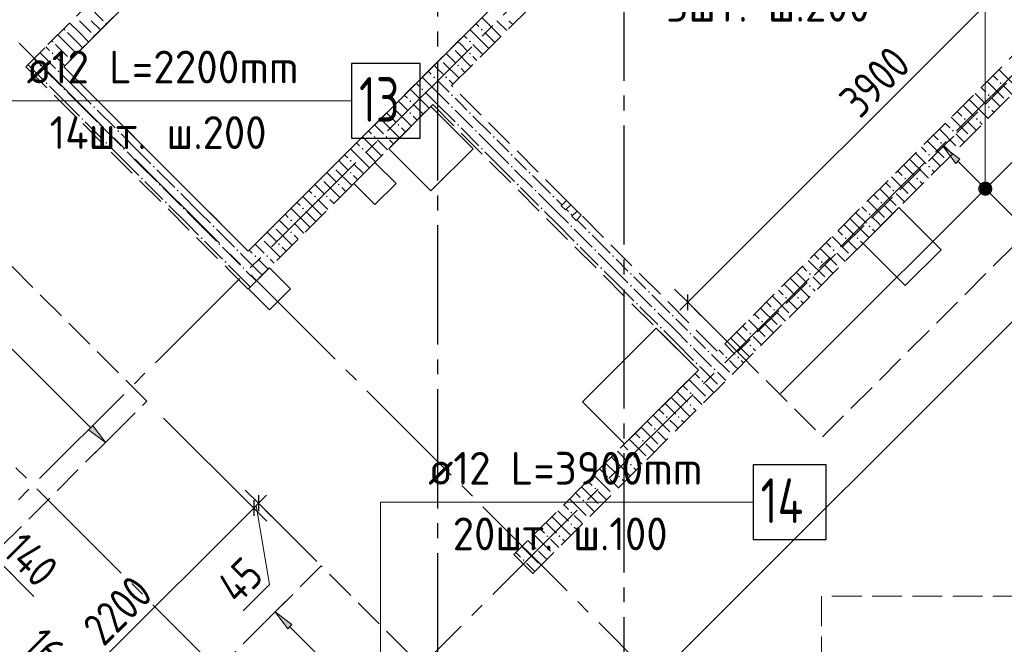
# Model space of a CAD drawing. Header units: millimetres. Extents: x 0 to 43617, y 0 to 59400.
# Tile 17 of 36: x 19021 to 25625, y 19808 to 24000. Entities that reach past the tile are written whole.
import ezdxf

# ---------------------------------------------------------------- set-up
doc = ezdxf.new("R2010")
doc.units = ezdxf.units.MM
doc.linetypes.add('______2', pattern=[270, 200, -70])
doc.linetypes.add('______5', pattern=[1100, 800, -100, 100, -100])
for name, color, linetype, lineweight in [('Standard', 7, 'Continuous', 25), ('ДОП Верх по У', 7, 'Continuous', 25), ('Оси', 40, '______5', 18), ('Позиционная метка номер позиции', 7, 'Continuous', 13), ('Примечания', 7, 'Continuous', 25)]:
    doc.layers.add(name, color=color, linetype=linetype, lineweight=lineweight)
doc.layers.add('ЖБ Перекрытие верхний уровень', color=7, linetype='Continuous', lineweight=25, true_color=0xe0e0ff)
doc.layers.add('ЖБ Стена верхний уровень', color=7, linetype='Continuous', lineweight=25, true_color=0x006e00)
doc.styles.add('GOST 2.304-81', font='txt')
doc.styles.add('ISOCPEUR', font='txt')

msp = doc.modelspace()

# ---------------------------------------------------------------- hatches: boundary and pattern name
at = {"layer": 'ДОП Верх по У', "linetype": 'Continuous', "lineweight": 13, "transparency": 33554687}
for points in [[(25299.8, 23035.2), (25214.9, 23148.3), (25328, 23063.5)], [(20818.5, 19911.5), (20733.6, 20024.7), (20846.7, 19939.8)]]:
    msp.add_hatch(color=7, dxfattribs=at).paths.add_polyline_path(points, flags=16)
for points in [[(25461.7, 22875), (25488.2, 22901.6), (25471.2, 22892)], [(25488.2, 22901.6), (25461.7, 22875), (25461.7, 22856)], [(25488.2, 22901.6), (25461.7, 22856), (25507.3, 22901.6)], [(25507.3, 22901.6), (25461.7, 22856), (25471.2, 22839)], [(25507.3, 22901.6), (25471.2, 22839), (25524.3, 22892)], [(25524.3, 22892), (25471.2, 22839), (25488.2, 22829.4)], [(25524.3, 22892), (25488.2, 22829.4), (25533.8, 22875)], [(25533.8, 22875), (25488.2, 22829.4), (25507.3, 22829.4)], [(25533.8, 22875), (25507.3, 22829.4), (25533.8, 22856)], [(25533.8, 22856), (25507.3, 22829.4), (25524.3, 22839)], [(19482.9, 21247.1), (19596.1, 21162.2), (19511.2, 21275.3)]]:
    msp.add_hatch(color=7, dxfattribs=at).paths.add_polyline_path(points)
at = {"layer": 'ЖБ Стена верхний уровень', "linetype": 'Continuous', "lineweight": 18, "transparency": 33554687}
for points in [[(19594.5, 23973.1), (19601, 23979.6), (19606.2, 23974.4), (19599.7, 23967.8)], [(19314.5, 23933.1), (19321, 23939.6), (19327.4, 23933.1), (19321, 23926.6)], [(22114.5, 23933.1), (22121, 23939.6), (22127.4, 23933.1), (22121, 23926.6)], [(19234.5, 23853.1), (19240.9, 23859.6), (19247.4, 23853.1), (19240.9, 23846.6)], [(19514.5, 23893.1), (19521, 23899.6), (19526.2, 23894.3), (19519.7, 23887.9)], [(22034.5, 23853.1), (22040.9, 23859.6), (22047.4, 23853.1), (22040.9, 23846.6)], [(19234.5, 23773.1), (19240.9, 23779.6), (19247.4, 23773.1), (19240.9, 23766.6)], [(21923.7, 23816.9), (21927.4, 23813.1), (21921, 23806.6), (21917.2, 23810.4)], [(22034.5, 23773.1), (22040.9, 23779.6), (22047.4, 23773.1), (22040.9, 23766.6)], [(19354.4, 23733.1), (19360.9, 23739.6), (19366.2, 23734.4), (19359.7, 23727.9)], [(21843.7, 23736.9), (21847.4, 23733.1), (21840.9, 23726.6), (21837.2, 23730.4)], [(19154.4, 23693.1), (19160.9, 23699.6), (19167.4, 23693.1), (19160.9, 23686.6)], [(19274.5, 23653.1), (19281, 23659.6), (19287.5, 23653.1), (19281, 23646.6)], [(21954.4, 23693.1), (21960.9, 23699.6), (21967.4, 23693.1), (21960.9, 23686.6)], [(19194.5, 23573.1), (19201, 23579.6), (19207.5, 23573.1), (19201, 23566.6)], [(21794.5, 23613.1), (21801, 23619.6), (21807.5, 23613.1), (21801, 23606.6)], [(21874.5, 23613.1), (21881, 23619.6), (21887.5, 23613.1), (21881, 23606.6)], [(25594.5, 23573.1), (25601, 23579.6), (25607.5, 23573.1), (25601, 23566.6)], [(19314.5, 23533.1), (19321, 23539.6), (19327.4, 23533.1), (19321, 23526.6)], [(21714.5, 23533.1), (21721, 23539.6), (21727.4, 23533.1), (21721, 23526.6)], [(21634.5, 23453.1), (21640.9, 23459.6), (21647.4, 23453.1), (21640.9, 23446.6)], [(21914.5, 23493.1), (21921, 23499.6), (21927.4, 23493.1), (21921, 23486.6)], [(25514.5, 23493.1), (25521, 23499.6), (25527.4, 23493.1), (25521, 23486.6)], [(19514.5, 23413.1), (19521, 23419.6), (19527.4, 23413.1), (19521, 23406.6)], [(21523.7, 23416.9), (21527.4, 23413.1), (21521, 23406.6), (21517.2, 23410.4)], [(21914.5, 23413.1), (21921, 23419.6), (21927.4, 23413.1), (21921, 23406.6)], [(25514.5, 23413.1), (25521, 23419.6), (25527.4, 23413.1), (25521, 23406.6)], [(19434.5, 23333.1), (19440.9, 23339.6), (19447.4, 23333.1), (19440.9, 23326.6)], [(21443.7, 23336.9), (21447.4, 23333.1), (21440.9, 23326.6), (21437.2, 23330.4)], [(21634.5, 23373.1), (21640.9, 23379.6), (21647.4, 23373.1), (21640.9, 23366.6)], [(22034.5, 23373.1), (22040.9, 23379.6), (22047.4, 23373.1), (22040.9, 23366.6)], [(25354.4, 23333.1), (25360.9, 23339.6), (25367.4, 23333.1), (25360.9, 23326.6)], [(25434.5, 23333.1), (25440.9, 23339.6), (25447.4, 23333.1), (25440.9, 23326.6)], [(19554.4, 23293.1), (19560.9, 23299.6), (19567.4, 23293.1), (19560.9, 23286.6)], [(19674.5, 23253.1), (19681, 23259.6), (19687.5, 23253.1), (19681, 23246.6)], [(21554.4, 23293.1), (21560.9, 23299.6), (21567.4, 23293.1), (21560.9, 23286.6)], [(21954.4, 23293.1), (21960.9, 23299.6), (21967.4, 23293.1), (21960.9, 23286.6)], [(22074.5, 23253.1), (22081, 23259.6), (22087.5, 23253.1), (22081, 23246.6)], [(25274.5, 23253.1), (25281, 23259.6), (25287.5, 23253.1), (25281, 23246.6)], [(21394.5, 23213.1), (21401, 23219.6), (21407.5, 23213.1), (21401, 23206.6)], [(21474.5, 23213.1), (21481, 23219.6), (21487.5, 23213.1), (21481, 23206.6)], [(22194.5, 23213.1), (22201, 23219.6), (22207.5, 23213.1), (22201, 23206.6)], [(19594.5, 23173.1), (19601, 23179.6), (19607.5, 23173.1), (19601, 23166.6)], [(19714.5, 23133.1), (19721, 23139.6), (19727.4, 23133.1), (19721, 23126.6)], [(21314.5, 23133.1), (21321, 23139.6), (21327.4, 23133.1), (21321, 23126.6)], [(22114.5, 23133.1), (22121, 23139.6), (22127.4, 23133.1), (22121, 23126.6)], [(25194.5, 23173.1), (25201, 23179.6), (25207.5, 23173.1), (25201, 23166.6)], [(21234.5, 23053.1), (21240.9, 23059.6), (21247.4, 23053.1), (21240.9, 23046.6)], [(22314.5, 23093.1), (22321, 23099.6), (22327.4, 23093.1), (22321, 23086.6)], [(25114.5, 23093.1), (25121, 23099.6), (25127.4, 23093.1), (25121, 23086.6)], [(19914.5, 23013.1), (19921, 23019.6), (19927.4, 23013.1), (19921, 23006.6)], [(21123.7, 23016.9), (21127.4, 23013.1), (21121, 23006.6), (21117.2, 23010.4)], [(22314.5, 23013.1), (22321, 23019.6), (22327.4, 23013.1), (22321, 23006.6)], [(25114.5, 23013.1), (25121, 23019.6), (25127.4, 23013.1), (25121, 23006.6)], [(19834.5, 22933.1), (19840.9, 22939.6), (19847.4, 22933.1), (19840.9, 22926.6)], [(21043.7, 22936.9), (21047.4, 22933.1), (21040.9, 22926.6), (21037.2, 22930.4)], [(21234.5, 22973.1), (21240.9, 22979.6), (21247.4, 22973.1), (21240.9, 22966.6)], [(22434.5, 22973.1), (22440.9, 22979.6), (22447.4, 22973.1), (22440.9, 22966.6)], [(24954.4, 22933.1), (24960.9, 22939.6), (24967.4, 22933.1), (24960.9, 22926.6)], [(25034.5, 22933.1), (25040.9, 22939.6), (25047.4, 22933.1), (25040.9, 22926.6)], [(19954.4, 22893.1), (19960.9, 22899.6), (19967.4, 22893.1), (19960.9, 22886.6)], [(20074.5, 22853.1), (20081, 22859.6), (20087.5, 22853.1), (20081, 22846.6)], [(21154.4, 22893.1), (21160.9, 22899.6), (21167.4, 22893.1), (21160.9, 22886.6)], [(22354.4, 22893.1), (22360.9, 22899.6), (22367.4, 22893.1), (22360.9, 22886.6)], [(22474.5, 22853.1), (22481, 22859.6), (22487.5, 22853.1), (22481, 22846.6)], [(24874.5, 22853.1), (24881, 22859.6), (24887.5, 22853.1), (24881, 22846.6)], [(20994.5, 22813.1), (21001, 22819.6), (21007.5, 22813.1), (21001, 22806.6)], [(21074.5, 22813.1), (21081, 22819.6), (21087.5, 22813.1), (21081, 22806.6)], [(22594.5, 22813.1), (22601, 22819.6), (22607.5, 22813.1), (22601, 22806.6)], [(19994.5, 22773.1), (20001, 22779.6), (20007.5, 22773.1), (20001, 22766.6)], [(20114.5, 22733.1), (20121, 22739.6), (20127.4, 22733.1), (20121, 22726.6)], [(20914.5, 22733.1), (20921, 22739.6), (20927.4, 22733.1), (20921, 22726.6)], [(22514.5, 22733.1), (22521, 22739.6), (22527.4, 22733.1), (22521, 22726.6)], [(24794.5, 22773.1), (24801, 22779.6), (24807.5, 22773.1), (24801, 22766.6)], [(20834.5, 22653.1), (20840.9, 22659.6), (20847.4, 22653.1), (20840.9, 22646.6)], [(22714.5, 22693.1), (22721, 22699.6), (22727.4, 22693.1), (22721, 22686.6)], [(24714.5, 22693.1), (24721, 22699.6), (24727.4, 22693.1), (24721, 22686.6)], [(20314.5, 22613.1), (20321, 22619.6), (20327.4, 22613.1), (20321, 22606.6)], [(20723.7, 22616.9), (20727.4, 22613.1), (20721, 22606.6), (20717.2, 22610.4)], [(22714.5, 22613.1), (22721, 22619.6), (22727.4, 22613.1), (22721, 22606.6)], [(24714.5, 22613.1), (24721, 22619.6), (24727.4, 22613.1), (24721, 22606.6)], [(20234.5, 22533.1), (20240.9, 22539.6), (20247.4, 22533.1), (20240.9, 22526.6)], [(20643.7, 22536.9), (20647.4, 22533.1), (20640.9, 22526.6), (20637.2, 22530.4)], [(20834.5, 22573.1), (20840.9, 22579.6), (20847.4, 22573.1), (20840.9, 22566.6)], [(22834.5, 22573.1), (22840.9, 22579.6), (22847.4, 22573.1), (22840.9, 22566.6)], [(24554.4, 22533.1), (24560.9, 22539.6), (24567.4, 22533.1), (24560.9, 22526.6)], [(24634.5, 22533.1), (24640.9, 22539.6), (24647.4, 22533.1), (24640.9, 22526.6)], [(20354.4, 22493.1), (20360.9, 22499.6), (20367.4, 22493.1), (20360.9, 22486.6)], [(20474.5, 22453.1), (20481, 22459.6), (20487.5, 22453.1), (20481, 22446.6)], [(20754.4, 22493.1), (20760.9, 22499.6), (20767.4, 22493.1), (20760.9, 22486.6)], [(22754.4, 22493.1), (22760.9, 22499.6), (22767.4, 22493.1), (22760.9, 22486.6)], [(22874.5, 22453.1), (22881, 22459.6), (22887.5, 22453.1), (22881, 22446.6)], [(24474.5, 22453.1), (24481, 22459.6), (24487.5, 22453.1), (24481, 22446.6)], [(20594.5, 22413.1), (20601, 22419.6), (20607.5, 22413.1), (20601, 22406.6)], [(20674.5, 22413.1), (20681, 22419.6), (20687.5, 22413.1), (20681, 22406.6)], [(22994.5, 22413.1), (23001, 22419.6), (23007.5, 22413.1), (23001, 22406.6)], [(20394.5, 22373.1), (20401, 22379.6), (20407.5, 22373.1), (20401, 22366.6)], [(20514.5, 22333.1), (20521, 22339.6), (20527.4, 22333.1), (20521, 22326.6)], [(22914.5, 22333.1), (22921, 22339.6), (22927.4, 22333.1), (22921, 22326.6)], [(24394.5, 22373.1), (24401, 22379.6), (24407.5, 22373.1), (24401, 22366.6)], [(23114.5, 22293.1), (23121, 22299.6), (23127.4, 22293.1), (23121, 22286.6)], [(24314.5, 22293.1), (24321, 22299.6), (24327.4, 22293.1), (24321, 22286.6)], [(23114.5, 22213.1), (23121, 22219.6), (23127.4, 22213.1), (23121, 22206.6)], [(24314.5, 22213.1), (24321, 22219.6), (24327.4, 22213.1), (24321, 22206.6)], [(23234.5, 22173.1), (23240.9, 22179.6), (23247.4, 22173.1), (23240.9, 22166.6)], [(24154.4, 22133.1), (24160.9, 22139.6), (24167.4, 22133.1), (24160.9, 22126.6)], [(24234.5, 22133.1), (24240.9, 22139.6), (24247.4, 22133.1), (24240.9, 22126.6)], [(23154.4, 22093.1), (23160.9, 22099.6), (23167.4, 22093.1), (23160.9, 22086.6)], [(23274.5, 22053.1), (23281, 22059.6), (23287.5, 22053.1), (23281, 22046.6)], [(24074.5, 22053.1), (24081, 22059.6), (24087.5, 22053.1), (24081, 22046.6)], [(23394.5, 22013.1), (23401, 22019.6), (23407.5, 22013.1), (23401, 22006.6)], [(23314.5, 21933.1), (23321, 21939.6), (23327.4, 21933.1), (23321, 21926.6)], [(23994.5, 21973.1), (24001, 21979.6), (24007.5, 21973.1), (24001, 21966.6)], [(23514.5, 21893.1), (23521, 21899.6), (23527.4, 21893.1), (23521, 21886.6)], [(23914.5, 21893.1), (23921, 21899.6), (23927.4, 21893.1), (23921, 21886.6)], [(23514.5, 21813.1), (23521, 21819.6), (23527.4, 21813.1), (23521, 21806.6)], [(23914.5, 21813.1), (23921, 21819.6), (23927.4, 21813.1), (23921, 21806.6)], [(23634.5, 21773.1), (23640.9, 21779.6), (23647.4, 21773.1), (23640.9, 21766.6)], [(23754.4, 21733.1), (23760.9, 21739.6), (23767.4, 21733.1), (23760.9, 21726.6)], [(23834.5, 21733.1), (23840.9, 21739.6), (23847.4, 21733.1), (23840.9, 21726.6)], [(23554.4, 21693.1), (23560.9, 21699.6), (23567.4, 21693.1), (23560.9, 21686.6)], [(23674.5, 21653.1), (23681, 21659.6), (23687.5, 21653.1), (23681, 21646.6)], [(23594.5, 21573.1), (23601, 21579.6), (23607.5, 21573.1), (23601, 21566.6)], [(23514.5, 21493.1), (23521, 21499.6), (23527.4, 21493.1), (23521, 21486.6)], [(23514.5, 21413.1), (23521, 21419.6), (23527.4, 21413.1), (23521, 21406.6)], [(23354.4, 21333.1), (23360.9, 21339.6), (23367.4, 21333.1), (23360.9, 21326.6)], [(23434.5, 21333.1), (23440.9, 21339.6), (23447.4, 21333.1), (23440.9, 21326.6)], [(23274.5, 21253.1), (23281, 21259.6), (23287.5, 21253.1), (23281, 21246.6)], [(23194.5, 21173.1), (23201, 21179.6), (23207.5, 21173.1), (23201, 21166.6)], [(23114.5, 21093.1), (23121, 21099.6), (23127.4, 21093.1), (23121, 21086.6)], [(23114.5, 21013.1), (23121, 21019.6), (23127.4, 21013.1), (23121, 21006.6)], [(22954.4, 20933.1), (22960.9, 20939.6), (22967.4, 20933.1), (22960.9, 20926.6)], [(23034.5, 20933.1), (23040.9, 20939.6), (23047.4, 20933.1), (23040.9, 20926.6)], [(22874.5, 20853.1), (22881, 20859.6), (22887.5, 20853.1), (22881, 20846.6)], [(22794.5, 20773.1), (22801, 20779.6), (22807.5, 20773.1), (22801, 20766.6)], [(22714.5, 20693.1), (22721, 20699.6), (22727.4, 20693.1), (22721, 20686.6)], [(22714.5, 20613.1), (22721, 20619.6), (22727.4, 20613.1), (22721, 20606.6)], [(22554.4, 20533.1), (22560.9, 20539.6), (22567.4, 20533.1), (22560.9, 20526.6)], [(22634.5, 20533.1), (22640.9, 20539.6), (22647.4, 20533.1), (22640.9, 20526.6)], [(22474.5, 20453.1), (22481, 20459.6), (22487.5, 20453.1), (22481, 20446.6)], [(22394.5, 20373.1), (22401, 20379.6), (22407.5, 20373.1), (22401, 20366.6)]]:
    msp.add_hatch(color=7, dxfattribs=at).paths.add_polyline_path(points, flags=16)
at = {"layer": 'Позиционная метка номер позиции', "linetype": 'Continuous', "lineweight": 13, "transparency": 33554687}
for points in [[(25452.7, 22865.5), (25542.7, 22865.5), (25536.4, 22888)], [(25452.7, 22865.5), (25536.4, 22888), (25459, 22888)], [(25459, 22843), (25542.7, 22865.5), (25452.7, 22865.5)], [(25459, 22888), (25536.4, 22888), (25520.2, 22904.2)], [(25459, 22888), (25520.2, 22904.2), (25475.2, 22904.2)], [(25459, 22843), (25536.4, 22843), (25542.7, 22865.5)], [(25475.2, 22904.2), (25520.2, 22904.2), (25497.7, 22910.5)], [(25475.2, 22826.8), (25536.4, 22843), (25459, 22843)], [(25475.2, 22826.8), (25520.2, 22826.8), (25536.4, 22843)], [(25520.2, 22826.8), (25475.2, 22826.8), (25497.7, 22820.5)]]:
    msp.add_hatch(color=7, dxfattribs=at).paths.add_polyline_path(points)

# ---------------------------------------------------------------- linework, layer by layer
at = {"layer": 'Standard', "color": 7, "linetype": 'Continuous', "lineweight": 13, "transparency": 33554687}
for p, q in [((23281.9, 19577), (28981.2, 25276.3)), ((23502.2, 22103.4), (26259.9, 24861.1)), ((23502.2, 22103.4), (23449.1, 22050.3)), ((20622.4, 20754.6), (20675.4, 20807.6)), ((20622.4, 20754.6), (20590.4, 20722.5)), ((20606.4, 20738.6), (20695.7, 20208.9)), ((18861.7, 20383.1), (19116.1, 20128.7)), ((20695.7, 20208.9), (20518.8, 20032))]:
    msp.add_line(p, q, dxfattribs=at)
at = {"layer": 'Standard', "color": 251, "linetype": 'Continuous', "lineweight": -3, "true_color": 0x656565, "transparency": 33554687}
for p, q in [((23502.2, 22103.4), (23413.8, 22191.7)), ((23502.2, 22103.4), (23590.6, 22015)), ((23502.2, 22103.4), (23836, 21769.5)), ((20590.4, 20722.5), (19986.4, 21326.5)), ((20590.4, 20722.5), (20502, 20810.9)), ((20622.4, 20754.6), (20534, 20843)), ((20622.4, 20754.6), (20710.8, 20666.2)), ((20590.4, 20722.5), (20678.7, 20634.1))]:
    msp.add_line(p, q, dxfattribs=at)
at = {"layer": 'Standard', "color": 7, "linetype": 'Continuous', "lineweight": 25, "transparency": 33554687}
for p, q in [((23502.2, 22050.3), (23502.2, 22156.4)), ((20622.4, 20807.6), (20622.4, 20701.5)), ((20590.4, 20775.6), (20590.4, 20669.5))]:
    msp.add_line(p, q, dxfattribs=at)
at = {"layer": 'Standard', "color": 251, "linetype": 'Continuous', "lineweight": -3, "true_color": 0x656565, "transparency": 33554687}
msp.add_lwpolyline([(20622.4, 20754.6), (20791.9, 20585.1), (20791.9, 20585.1), (21014.6, 20362.4)], dxfattribs=at)
at = {"layer": 'Standard', "color": 7, "linetype": 'Continuous', "lineweight": 13, "transparency": 33554687}
msp.add_lwpolyline([(20590.4, 20722.5), (19593.8, 19726), (19593.8, 19726), (19034.7, 19166.9)], dxfattribs=at)
at = {"layer": 'ДОП Верх по У', "color": 7, "linetype": 'Continuous', "lineweight": 18, "transparency": 33554687}
msp.add_line((24123.1, 21490.9), (26872.4, 24240.1), dxfattribs=at)
at = {"layer": 'ДОП Верх по У', "color": 7, "linetype": 'Continuous', "lineweight": 13, "transparency": 33554687}
for p, q in [((19047.5, 23454.7), (21133.6, 23454.7)), ((21740.7, 20761.6), (23826.7, 20761.6))]:
    msp.add_line(p, q, dxfattribs=at)
at = {"layer": 'ДОП Верх по У', "color": 251, "linetype": 'Continuous', "lineweight": 13, "true_color": 0x494949, "transparency": 33554687}
for p, q in [((25214.9, 23148.3), (25285.6, 23219.1)), ((25214.9, 23148.3), (25144.2, 23077.6)), ((25214.9, 23148.3), (25328, 23063.5)), ((25299.8, 23035.2), (25214.9, 23148.3)), ((25214.9, 23148.3), (25214.9, 23148.3)), ((25328, 23063.5), (25299.8, 23035.2)), ((25313.9, 23049.3), (25476.5, 22886.7)), ((25524.3, 22892), (25524.3, 22892)), ((25471.2, 22839), (25471.2, 22839)), ((25519, 22844.3), (25681.6, 22681.7)), ((18768.8, 21989.5), (19497.1, 21261.2)), ((19511.2, 21275.3), (19482.9, 21247.1)), ((19596.1, 21162.2), (19511.2, 21275.3)), ((19482.9, 21247.1), (19596.1, 21162.2)), ((19596.1, 21162.2), (19666.8, 21232.9)), ((19596.1, 21162.2), (19525.4, 21091.5)), ((19596.1, 21162.2), (19596.1, 21162.2)), ((20733.6, 20024.7), (20804.3, 20095.4)), ((20733.6, 20024.7), (20662.9, 19954)), ((20733.6, 20024.7), (20846.7, 19939.8)), ((20818.5, 19911.5), (20733.6, 20024.7)), ((20733.6, 20024.7), (20733.6, 20024.7)), ((20846.7, 19939.8), (20818.5, 19911.5)), ((20832.6, 19925.7), (21419.5, 19338.8))]:
    msp.add_line(p, q, dxfattribs=at)
at = {"layer": 'ДОП Верх по У', "color": 7, "linetype": 'Continuous', "lineweight": 25, "transparency": 33554687}
for points in [[(21247.5, 23204.7), (21707.5, 23204.7), (21707.5, 23704.7), (21247.5, 23704.7), (21247.5, 23204.7)], [(23940.7, 20511.6), (24430.7, 20511.6), (24430.7, 21011.6), (23940.7, 21011.6), (23940.7, 20511.6)]]:
    msp.add_lwpolyline(points, dxfattribs=at)
at = {"layer": 'ДОП Верх по У', "color": 251, "linetype": 'Continuous', "lineweight": 13, "true_color": 0x494949, "transparency": 33554687}
msp.add_circle((25497.7, 22865.5), 37.5, dxfattribs=at)
at = {"layer": 'ЖБ Перекрытие верхний уровень', "color": 7, "linetype": 'Continuous', "lineweight": 18, "transparency": 33554687}
for p, q in [((22455.7, 26823.8), (19316.1, 23684.2)), ((20553.6, 22446.8), (23693.1, 25586.4)), ((19316.1, 23684.2), (20553.6, 22446.8)), ((21778.7, 23416.7), (21495.8, 23133.9)), ((22061.5, 23133.9), (21778.7, 23416.7)), ((21495.8, 23133.9), (21778.7, 22851.1)), ((21778.7, 22851.1), (22061.5, 23133.9)), ((21403.9, 23042), (21262.5, 22900.5)), ((21545.3, 22900.5), (21403.9, 23042)), ((21262.5, 22900.5), (21403.9, 22759.1)), ((21403.9, 22759.1), (21545.3, 22900.5)), ((22689, 22786.2), (22653.7, 22750.9)), ((22717.3, 22757.9), (22689, 22786.2)), ((22653.7, 22750.9), (22682, 22722.6)), ((22682, 22722.6), (22717.3, 22757.9)), ((24917.9, 22738.2), (24677.5, 22497.8)), ((25200.8, 22455.4), (24917.9, 22738.2)), ((22759.7, 22715.5), (22724.4, 22680.2)), ((22724.4, 22680.2), (22752.7, 22651.9)), ((22752.7, 22651.9), (22788, 22687.2)), ((22788, 22687.2), (22759.7, 22715.5)), ((24677.5, 22497.8), (24960.3, 22215)), ((24960.3, 22215), (25200.8, 22455.4)), ((20696.8, 22334.9), (20555.4, 22193.4)), ((20838.2, 22193.4), (20696.8, 22334.9)), ((20555.4, 22193.4), (20696.8, 22052)), ((20696.8, 22052), (20838.2, 22193.4)), ((23290.4, 21930.3), (22795.4, 21435.4)), ((23573.2, 21647.5), (23290.4, 21930.3)), ((23078.2, 21152.5), (23573.2, 21647.5)), ((22795.4, 21435.4), (23078.2, 21152.5))]:
    msp.add_line(p, q, dxfattribs=at)
at = {"layer": 'ЖБ Стена верхний уровень', "color": 251, "linetype": '______2', "lineweight": 13, "true_color": 0x656565, "transparency": 33554687}
for p, q in [((28091.3, 26166.2), (23700.2, 21775.1)), ((22462.8, 20283.1), (28218.6, 26038.9)), ((21069.8, 25692.4), (19188.9, 23811.5)), ((19316.1, 23684.2), (21197, 25565.1)), ((22434.5, 24327.7), (20553.6, 22446.8)), ((21918.3, 23557), (22561.7, 24200.4)), ((19188.9, 23811.5), (19061.6, 23684.2)), ((19061.6, 23684.2), (20426.3, 22319.5)), ((20553.6, 22446.8), (19316.1, 23684.2)), ((22689, 22786.2), (21918.3, 23557)), ((20553.6, 22192.2), (21791, 23429.7)), ((21791, 23429.7), (23572.9, 21647.8)), ((22689, 22786.2), (22653.7, 22750.9)), ((22653.7, 22750.9), (22682, 22722.6)), ((22682, 22722.6), (22717.3, 22757.9)), ((22759.7, 22715.5), (22717.3, 22757.9)), ((22759.7, 22715.5), (22724.4, 22680.2)), ((22724.4, 22680.2), (22752.7, 22651.9)), ((22752.7, 22651.9), (22788, 22687.2)), ((23700.2, 21775.1), (22788, 22687.2)), ((20426.3, 22319.5), (20553.6, 22192.2)), ((23572.9, 21647.8), (22335.5, 20410.3)), ((22335.5, 20410.3), (22462.8, 20283.1))]:
    msp.add_line(p, q, dxfattribs=at)
at = {"layer": 'ЖБ Стена верхний уровень', "color": 9, "linetype": 'Continuous', "lineweight": 18, "true_color": 0xc7c7c7, "transparency": 33554687}
for p, q in [((19475.7, 24098.4), (19581, 23993.1)), ((19421, 23913.1), (19355.7, 23978.4)), ((19421, 23993.1), (19501, 23913.1)), ((19501, 23993.1), (19563, 23931.1)), ((22221, 23913.1), (22120.4, 24013.7)), ((22221, 23993.1), (22287.7, 23926.4)), ((22301, 23993.1), (22327.7, 23966.4)), ((19340.9, 23913.1), (19421, 23833.1)), ((19421, 23913.1), (19483, 23851.1)), ((22140.9, 23833.1), (22040.4, 23933.7)), ((22080.4, 23973.7), (22101, 23953.1)), ((22140.9, 23913.1), (22207.7, 23846.4)), ((22221, 23913.1), (22247.7, 23886.4)), ((19340.9, 23833.1), (19275.7, 23898.4)), ((21981, 23833.1), (21960.4, 23853.7)), ((22000.4, 23893.7), (22021, 23873.1)), ((19155.7, 23778.4), (19260.9, 23673.1)), ((19221, 23793.1), (19195.7, 23818.4)), ((19260.9, 23833.1), (19340.9, 23753.1)), ((19340.9, 23833.1), (19403, 23771.1)), ((19421, 23833.1), (19443, 23811.1)), ((21940.9, 23793.1), (22047.7, 23686.4)), ((22021, 23793.1), (21981, 23833.1)), ((22060.9, 23833.1), (22127.7, 23766.4)), ((22140.9, 23833.1), (22167.7, 23806.4)), ((19115.7, 23738.4), (19140.9, 23713.1)), ((19260.9, 23753.1), (19323, 23691.1)), ((21860.9, 23713.1), (21967.7, 23606.4)), ((21880.4, 23773.7), (21940.9, 23713.1)), ((22060.9, 23753.1), (22087.7, 23726.4)), ((19075.7, 23698.4), (19181, 23593.1)), ((19181, 23673.1), (19301, 23553.1)), ((21760.4, 23653.7), (21781, 23633.1)), ((21821, 23673.1), (21800.4, 23693.7)), ((21860.9, 23633.1), (21821, 23673.1)), ((21981, 23673.1), (22007.7, 23646.4)), ((25589.6, 23664.5), (25701, 23553.1)), ((19421, 23513.1), (19301, 23633.1)), ((21821, 23513.1), (21720.4, 23613.7)), ((21821, 23593.1), (21887.7, 23526.4)), ((21901, 23593.1), (21927.7, 23566.4)), ((25509.6, 23584.5), (25621, 23473.1)), ((25549.6, 23624.5), (25581, 23593.1)), ((19340.9, 23433.1), (19221, 23553.1)), ((19340.9, 23513.1), (19421, 23433.1)), ((19421, 23513.1), (19501, 23433.1)), ((21740.9, 23433.1), (21640.4, 23533.7)), ((21680.4, 23573.7), (21701, 23553.1)), ((21740.9, 23513.1), (21807.7, 23446.4)), ((21821, 23513.1), (21847.7, 23486.4)), ((21887.7, 23526.4), (21901, 23513.1)), ((25469.6, 23544.5), (25501, 23513.1)), ((25676.9, 23497.2), (25621, 23553.1)), ((21581, 23433.1), (21560.4, 23453.7)), ((21600.4, 23493.7), (21621, 23473.1)), ((21807.7, 23446.4), (21821, 23433.1)), ((21847.7, 23486.4), (21901, 23433.1)), ((21981, 23433.1), (21940.9, 23473.1)), ((25389.6, 23464.5), (25421, 23433.1)), ((25429.6, 23504.5), (25501, 23433.1)), ((25581, 23433.1), (25540.9, 23473.1)), ((19340.9, 23433.1), (19421, 23353.1)), ((19421, 23433.1), (19540.9, 23313.1)), ((19540.9, 23393.1), (19660.9, 23273.1)), ((21540.9, 23393.1), (21647.7, 23286.4)), ((21621, 23393.1), (21581, 23433.1)), ((21660.9, 23433.1), (21727.7, 23366.4)), ((21740.9, 23433.1), (21767.7, 23406.4)), ((21821, 23433.1), (21940.9, 23313.1)), ((21940.9, 23393.1), (22060.9, 23273.1)), ((22021, 23393.1), (21981, 23433.1)), ((25309.6, 23384.5), (25340.9, 23353.1)), ((25349.6, 23424.5), (25421, 23353.1)), ((25421, 23433.1), (25516.9, 23337.2)), ((25540.9, 23393.1), (25556.9, 23377.2)), ((25596.9, 23417.2), (25581, 23433.1)), ((21480.4, 23373.7), (21540.9, 23313.1)), ((21660.9, 23353.1), (21687.7, 23326.4)), ((22060.9, 23353.1), (22181, 23233.1)), ((25269.6, 23344.5), (25381, 23233.1)), ((19460.9, 23313.1), (19581, 23193.1)), ((19581, 23273.1), (19701, 23153.1)), ((21360.4, 23253.7), (21381, 23233.1)), ((21421, 23273.1), (21400.4, 23293.7)), ((21460.9, 23233.1), (21421, 23273.1)), ((21460.9, 23313.1), (21567.7, 23206.4)), ((21581, 23273.1), (21607.7, 23246.4)), ((21981, 23273.1), (22101, 23153.1)), ((25189.6, 23264.5), (25301, 23153.1)), ((25229.6, 23304.5), (25260.9, 23273.1)), ((25421, 23273.1), (25381, 23313.1)), ((25436.9, 23257.2), (25421, 23273.1)), ((25460.9, 23313.1), (25476.9, 23297.2)), ((19821, 23113.1), (19701, 23233.1)), ((21421, 23113.1), (21320.4, 23213.7)), ((21421, 23193.1), (21487.7, 23126.4)), ((21501, 23193.1), (21527.7, 23166.4)), ((22221, 23113.1), (22101, 23233.1)), ((22221, 23193.1), (22301, 23113.1)), ((25109.6, 23184.5), (25221, 23073.1)), ((25149.6, 23224.5), (25181, 23193.1)), ((25356.9, 23177.2), (25301, 23233.1)), ((19740.9, 23033.1), (19621, 23153.1)), ((21340.9, 23033.1), (21240.4, 23133.7)), ((21280.4, 23173.7), (21301, 23153.1)), ((25069.6, 23144.5), (25101, 23113.1)), ((25276.9, 23097.2), (25221, 23153.1)), ((19740.9, 23113.1), (19821, 23033.1)), ((19821, 23113.1), (19901, 23033.1)), ((21181, 23033.1), (21160.4, 23053.7)), ((21200.4, 23093.7), (21221, 23073.1)), ((21340.9, 23113.1), (21407.7, 23046.4)), ((21421, 23113.1), (21447.7, 23086.4)), ((22140.9, 23113.1), (22221, 23033.1)), ((22221, 23113.1), (22301, 23033.1)), ((22381, 23033.1), (22340.9, 23073.1)), ((24989.6, 23064.5), (25021, 23033.1)), ((25029.6, 23104.5), (25101, 23033.1)), ((25181, 23033.1), (25140.9, 23073.1)), ((19740.9, 23033.1), (19821, 22953.1)), ((19821, 23033.1), (19940.9, 22913.1)), ((19940.9, 22993.1), (20060.9, 22873.1)), ((21140.9, 22993.1), (21247.7, 22886.4)), ((21221, 22993.1), (21181, 23033.1)), ((21260.9, 23033.1), (21327.7, 22966.4)), ((21340.9, 23033.1), (21367.7, 23006.4)), ((22221, 23033.1), (22340.9, 22913.1)), ((22340.9, 22993.1), (22460.9, 22873.1)), ((22421, 22993.1), (22381, 23033.1)), ((24909.6, 22984.5), (24940.9, 22953.1)), ((24949.6, 23024.5), (25021, 22953.1)), ((25021, 23033.1), (25116.9, 22937.2)), ((25140.9, 22993.1), (25156.9, 22977.2)), ((25196.9, 23017.2), (25181, 23033.1)), ((21080.4, 22973.7), (21140.9, 22913.1)), ((21260.9, 22953.1), (21287.7, 22926.4)), ((22460.9, 22953.1), (22581, 22833.1)), ((24869.6, 22944.5), (24981, 22833.1)), ((19860.9, 22913.1), (19981, 22793.1)), ((19981, 22873.1), (20101, 22753.1)), ((20960.4, 22853.7), (20981, 22833.1)), ((21021, 22873.1), (21000.4, 22893.7)), ((21060.9, 22833.1), (21021, 22873.1)), ((21060.9, 22913.1), (21167.7, 22806.4)), ((21181, 22873.1), (21207.7, 22846.4)), ((22381, 22873.1), (22501, 22753.1)), ((24789.6, 22864.5), (24901, 22753.1)), ((24829.6, 22904.5), (24860.9, 22873.1)), ((25021, 22873.1), (24981, 22913.1)), ((25036.9, 22857.2), (25021, 22873.1)), ((25060.9, 22913.1), (25076.9, 22897.2)), ((20221, 22713.1), (20101, 22833.1)), ((21021, 22713.1), (20920.4, 22813.7)), ((21021, 22793.1), (21087.7, 22726.4)), ((21101, 22793.1), (21127.7, 22766.4)), ((22621, 22713.1), (22501, 22833.1)), ((22621, 22793.1), (22658.5, 22755.6)), ((24749.6, 22824.5), (24781, 22793.1)), ((24956.9, 22777.2), (24901, 22833.1)), ((20140.9, 22633.1), (20021, 22753.1)), ((20940.9, 22633.1), (20840.4, 22733.7)), ((20880.4, 22773.7), (20901, 22753.1)), ((22686.7, 22727.4), (22701, 22713.1)), ((24669.6, 22744.5), (24701, 22713.1)), ((24709.6, 22784.5), (24821, 22673.1)), ((24876.9, 22697.2), (24821, 22753.1)), ((20140.9, 22713.1), (20221, 22633.1)), ((20221, 22713.1), (20301, 22633.1)), ((20781, 22633.1), (20760.4, 22653.7)), ((20800.4, 22693.7), (20821, 22673.1)), ((20940.9, 22713.1), (21007.7, 22646.4)), ((21021, 22713.1), (21047.7, 22686.4)), ((22540.9, 22713.1), (22621, 22633.1)), ((22621, 22713.1), (22701, 22633.1)), ((22781, 22633.1), (22757.4, 22656.6)), ((24589.6, 22664.5), (24621, 22633.1)), ((24629.6, 22704.5), (24701, 22633.1)), ((24781, 22633.1), (24740.9, 22673.1)), ((20140.9, 22633.1), (20221, 22553.1)), ((20221, 22633.1), (20340.9, 22513.1)), ((20340.9, 22593.1), (20460.9, 22473.1)), ((20740.9, 22593.1), (20847.7, 22486.4)), ((20821, 22593.1), (20781, 22633.1)), ((20860.9, 22633.1), (20927.7, 22566.4)), ((20940.9, 22633.1), (20967.7, 22606.4)), ((22621, 22633.1), (22740.9, 22513.1)), ((22740.9, 22593.1), (22860.9, 22473.1)), ((22821, 22593.1), (22781, 22633.1)), ((24549.6, 22624.5), (24621, 22553.1)), ((24621, 22633.1), (24716.9, 22537.2)), ((24740.9, 22593.1), (24756.9, 22577.2)), ((24796.9, 22617.2), (24781, 22633.1)), ((20680.4, 22573.7), (20740.9, 22513.1)), ((20860.9, 22553.1), (20887.7, 22526.4)), ((22860.9, 22553.1), (22981, 22433.1)), ((24469.6, 22544.5), (24581, 22433.1)), ((24509.6, 22584.5), (24540.9, 22553.1)), ((20260.9, 22513.1), (20381, 22393.1)), ((20381, 22473.1), (20480.4, 22373.7)), ((20621, 22473.1), (20600.4, 22493.7)), ((20660.9, 22433.1), (20621, 22473.1)), ((20660.9, 22513.1), (20767.7, 22406.4)), ((20781, 22473.1), (20807.7, 22446.4)), ((22781, 22473.1), (22901, 22353.1)), ((24389.6, 22464.5), (24501, 22353.1)), ((24429.6, 22504.5), (24460.9, 22473.1)), ((24621, 22473.1), (24581, 22513.1)), ((24636.9, 22457.2), (24621, 22473.1)), ((24660.9, 22513.1), (24676.9, 22497.2)), ((20520.4, 22413.7), (20501, 22433.1)), ((20621, 22313.1), (20520.4, 22413.7)), ((20560.4, 22453.7), (20581, 22433.1)), ((20621, 22393.1), (20687.7, 22326.4)), ((20701, 22393.1), (20727.7, 22366.4)), ((23021, 22313.1), (22901, 22433.1)), ((23021, 22393.1), (23101, 22313.1)), ((24349.6, 22424.5), (24381, 22393.1)), ((24556.9, 22377.2), (24501, 22433.1)), ((20440.4, 22333.7), (20421, 22353.1)), ((20540.9, 22233.1), (20440.4, 22333.7)), ((20480.4, 22373.7), (20501, 22353.1)), ((24269.6, 22344.5), (24301, 22313.1)), ((24309.6, 22384.5), (24421, 22273.1)), ((24476.9, 22297.2), (24421, 22353.1)), ((20540.9, 22313.1), (20607.7, 22246.4)), ((20621, 22313.1), (20647.7, 22286.4)), ((22940.9, 22313.1), (23021, 22233.1)), ((23021, 22313.1), (23101, 22233.1)), ((23181, 22233.1), (23140.9, 22273.1)), ((24189.6, 22264.5), (24221, 22233.1)), ((24229.6, 22304.5), (24301, 22233.1)), ((24381, 22233.1), (24340.9, 22273.1)), ((20540.9, 22233.1), (20567.7, 22206.4)), ((23021, 22233.1), (23140.9, 22113.1)), ((23140.9, 22193.1), (23260.9, 22073.1)), ((23221, 22193.1), (23181, 22233.1)), ((24149.6, 22224.5), (24221, 22153.1)), ((24221, 22233.1), (24316.9, 22137.2)), ((24340.9, 22193.1), (24356.9, 22177.2)), ((24396.9, 22217.2), (24381, 22233.1)), ((23260.9, 22153.1), (23381, 22033.1)), ((24069.6, 22144.5), (24181, 22033.1)), ((24109.6, 22184.5), (24140.9, 22153.1)), ((23181, 22073.1), (23301, 21953.1)), ((23989.6, 22064.5), (24101, 21953.1)), ((24029.6, 22104.5), (24060.9, 22073.1)), ((24221, 22073.1), (24181, 22113.1)), ((24236.9, 22057.2), (24221, 22073.1)), ((24260.9, 22113.1), (24276.9, 22097.2)), ((23421, 21913.1), (23301, 22033.1)), ((23421, 21993.1), (23501, 21913.1)), ((23949.6, 22024.5), (23981, 21993.1)), ((24156.9, 21977.2), (24101, 22033.1)), ((23869.6, 21944.5), (23901, 21913.1)), ((23909.6, 21984.5), (24021, 21873.1)), ((24076.9, 21897.2), (24021, 21953.1)), ((23340.9, 21913.1), (23421, 21833.1)), ((23421, 21913.1), (23501, 21833.1)), ((23581, 21833.1), (23540.9, 21873.1)), ((23789.6, 21864.5), (23821, 21833.1)), ((23829.6, 21904.5), (23901, 21833.1)), ((23981, 21833.1), (23940.9, 21873.1)), ((23421, 21833.1), (23540.9, 21713.1)), ((23621, 21793.1), (23581, 21833.1)), ((23749.6, 21824.5), (23821, 21753.1)), ((23821, 21833.1), (23916.9, 21737.2)), ((23996.9, 21817.2), (23981, 21833.1)), ((23540.9, 21793.1), (23629.6, 21704.5)), ((23660.9, 21753.1), (23669.6, 21744.5)), ((23669.6, 21744.5), (23781, 21633.1)), ((23709.6, 21784.5), (23740.9, 21753.1)), ((23940.9, 21793.1), (23956.9, 21777.2)), ((23581, 21673.1), (23589.6, 21664.5)), ((23589.6, 21664.5), (23701, 21553.1)), ((23629.6, 21704.5), (23660.9, 21673.1)), ((23821, 21673.1), (23781, 21713.1)), ((23836.9, 21657.2), (23821, 21673.1)), ((23860.9, 21713.1), (23876.9, 21697.2)), ((23549.6, 21624.5), (23581, 21593.1)), ((23756.9, 21577.2), (23701, 21633.1)), ((23469.6, 21544.5), (23501, 21513.1)), ((23509.6, 21584.5), (23621, 21473.1)), ((23676.9, 21497.2), (23621, 21553.1)), ((23429.6, 21504.5), (23501, 21433.1)), ((23581, 21433.1), (23540.9, 21473.1)), ((23349.6, 21424.5), (23421, 21353.1)), ((23389.6, 21464.5), (23421, 21433.1)), ((23421, 21433.1), (23516.9, 21337.2)), ((23596.9, 21417.2), (23581, 21433.1)), ((23269.6, 21344.5), (23381, 21233.1)), ((23309.6, 21384.5), (23340.9, 21353.1)), ((23540.9, 21393.1), (23556.9, 21377.2)), ((23229.6, 21304.5), (23260.9, 21273.1)), ((23421, 21273.1), (23381, 21313.1)), ((23436.9, 21257.2), (23421, 21273.1)), ((23460.9, 21313.1), (23476.9, 21297.2)), ((23149.6, 21224.5), (23181, 21193.1)), ((23189.6, 21264.5), (23301, 21153.1)), ((23356.9, 21177.2), (23301, 21233.1)), ((23069.6, 21144.5), (23101, 21113.1)), ((23109.6, 21184.5), (23221, 21073.1)), ((23276.9, 21097.2), (23221, 21153.1)), ((23029.6, 21104.5), (23101, 21033.1)), ((23181, 21033.1), (23140.9, 21073.1)), ((22949.6, 21024.5), (23021, 20953.1)), ((22989.6, 21064.5), (23021, 21033.1)), ((23021, 21033.1), (23116.9, 20937.2)), ((23196.9, 21017.2), (23181, 21033.1)), ((22869.6, 20944.5), (22981, 20833.1)), ((22909.6, 20984.5), (22940.9, 20953.1)), ((23140.9, 20993.1), (23156.9, 20977.2)), ((22829.6, 20904.5), (22860.9, 20873.1)), ((23021, 20873.1), (22981, 20913.1)), ((23036.9, 20857.2), (23021, 20873.1)), ((23060.9, 20913.1), (23076.9, 20897.2)), ((22749.6, 20824.5), (22781, 20793.1)), ((22789.6, 20864.5), (22901, 20753.1)), ((22956.9, 20777.2), (22901, 20833.1)), ((22669.6, 20744.5), (22701, 20713.1)), ((22709.6, 20784.5), (22821, 20673.1)), ((22876.9, 20697.2), (22821, 20753.1)), ((22629.6, 20704.5), (22701, 20633.1)), ((22781, 20633.1), (22740.9, 20673.1)), ((22549.6, 20624.5), (22621, 20553.1)), ((22589.6, 20664.5), (22621, 20633.1)), ((22621, 20633.1), (22716.9, 20537.2)), ((22796.9, 20617.2), (22781, 20633.1)), ((22469.6, 20544.5), (22581, 20433.1)), ((22509.6, 20584.5), (22540.9, 20553.1)), ((22740.9, 20593.1), (22756.9, 20577.2)), ((22429.6, 20504.5), (22460.9, 20473.1)), ((22621, 20473.1), (22581, 20513.1)), ((22660.9, 20513.1), (22676.9, 20497.2)), ((22349.6, 20424.5), (22381, 20393.1)), ((22389.6, 20464.5), (22501, 20353.1)), ((22556.9, 20377.2), (22501, 20433.1)), ((22636.9, 20457.2), (22621, 20473.1)), ((22476.9, 20297.2), (22421, 20353.1))]:
    msp.add_line(p, q, dxfattribs=at)
at = {"layer": 'Оси', "color": 8, "linetype": '______5', "lineweight": -3, "transparency": 33554687}
for p, q in [((21824, 57820), (21824, 7100)), ((23074, 50790), (23074, 7100)), ((12153.1, 13919.1), (31163, 32929)), ((14415.9, 12363.5), (33072.2, 31019.8)), ((23471.2, 19387.8), (16584.2, 26274.8)), ((22035.7, 17952.3), (15819.6, 24168.5))]:
    msp.add_line(p, q, dxfattribs=at)
at = {"layer": 'Позиционная метка номер позиции', "color": 7, "linetype": 'Continuous', "lineweight": 13, "transparency": 33554687}
for p, q in [((25452.7, 22865.5), (25452.7, 22865.5)), ((25497.7, 22910.5), (25497.7, 22910.5)), ((25542.7, 22865.5), (25542.7, 22865.5)), ((25497.7, 22820.5), (25497.7, 22820.5))]:
    msp.add_line(p, q, dxfattribs=at)
for points in [[(25497.7, 22865.5), (25497.7, 24309.5), (22997.7, 24309.5)], [(18747.5, 22010.7), (18747.5, 23454.7), (21247.5, 23454.7)], [(21440.7, 19317.6), (21440.7, 20761.6), (23940.7, 20761.6)]]:
    msp.add_lwpolyline(points, dxfattribs=at)
msp.add_circle((25497.7, 22865.5), 45, dxfattribs=at)
at = {"layer": 'Примечания', "color": 7, "linetype": '______2', "lineweight": 18, "transparency": 33554687}
for p, q in [((26593.8, 24527.2), (23836, 21769.5)), ((24406, 21199.5), (27163.7, 23957.3)), ((19873.4, 21439.5), (18034.9, 23278)), ((23836, 21769.5), (24406, 21199.5)), ((18317.7, 19883.9), (19873.4, 21439.5)), ((21043, 20334), (18285.2, 17576.3)), ((22386.5, 18990.5), (21043, 20334)), ((27099, 20130), (24399, 20130)), ((24399, 20130), (24399, 17930))]:
    msp.add_line(p, q, dxfattribs=at)

# ---------------------------------------------------------------- texts
at = {"layer": 'Standard', "color": 7, "linetype": 'Continuous', "lineweight": 25, "transparency": 33554687, "char_height": 220, "attachment_point": 7, "style": 'GOST 2.304-81'}
for s, insert, width, rotation in [('3900', (24657.7, 23329.6), 657.041, 45), ('140', (18897.1, 20418.5), 485.081, 315), ('45', (20483.5, 20067.4), 375.743, 45), ('2200', (19583.7, 19786.6), 672.621, 45), ('1610', (19030.9, 19780.2), 578.847, 315)]:
    msp.add_mtext(s, dxfattribs=dict(at, insert=insert, width=width, rotation=rotation))
at = {"layer": 'ДОП Верх по У', "color": 7, "linetype": 'Continuous', "lineweight": 13, "transparency": 33554687, "attachment_point": 7, "style": 'ISOCPEUR'}
for s, insert, char_height, width in [('\\W0.97;5шт. ш.200 ', (23351.7, 23986.8), 220, 1712.331), ('\\W0.96;ø12 L=2200mm ', (19067.5, 23572.1), 220, 2150.516), ('\\W0.75;13', (21297.5, 23314.7), 300, 472.289), ('\\W0.95;14шт. ш.200 ', (19221.6, 23132.1), 220, 1841.994), ('\\W0.96;ø12 L=3900mm ', (21760.7, 20878.9), 220, 2150.523), ('\\W0.76;14', (23990.7, 20621.6), 300, 504.567), ('\\W0.95;20шт. ш.100 ', (21925.7, 20438.9), 220, 1819.893)]:
    msp.add_mtext(s, dxfattribs=dict(at, insert=insert, char_height=char_height, width=width))

doc.saveas('drawing.dxf')
